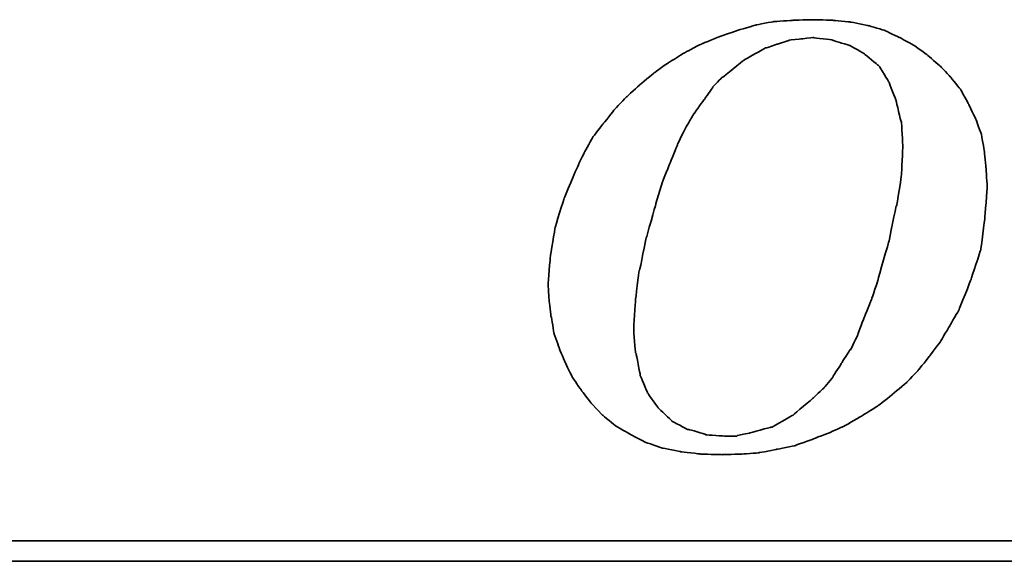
# Model space of a CAD drawing. Header units: millimetres. Extents: x 914 to 1151, y -29 to 47.
# Tile 33 of 49: x 1086.58 to 1090.13, y -8.87 to -6.91. Entities that reach past the tile are written whole.
import ezdxf

# ---------------------------------------------------------------- set-up
doc = ezdxf.new("R2010")
doc.units = ezdxf.units.MM
doc.header["$LTSCALE"] = 0.15
doc.layers.add('DIM', color=4, linetype='CONTINUOUS')
doc.layers.add('layer 1', color=7, linetype='CONTINUOUS')

# ---------------------------------------------------------------- blocks, each defined once
blk = doc.blocks.new('TBI MOTION logo(完整正式版)')
at = {"layer": 'layer 1', "color": 22, "lineweight": 35}
for points, knots in [([(-11.34375, -6.98375), (-11.34375, -6.98375), (-10.91375, -7.43875), (-10.91375, -7.43875), (-10.91375, -7.43875), (-10.91375, -7.43875), (-10.38625, -7.87125), (-10.38625, -7.87125), (-10.38625, -7.87125), (-10.38625, -7.87125), (-9.81125, -8.20375), (-9.81125, -8.20375), (-9.81125, -8.20375), (-9.81125, -8.20375), (-9.21125, -8.51875), (-9.21125, -8.51875), (-9.21125, -8.51875), (-9.21125, -8.51875), (-8.51625, -8.75875), (-8.51625, -8.75875), (-8.51625, -8.75875), (-8.51625, -8.75875), (-7.77125, -8.90375), (-7.77125, -8.90375), (-7.77125, -8.90375), (-7.77125, -8.90375), (-6.97875, -8.99875), (-6.97875, -8.99875), (-6.97875, -8.99875), (-6.97875, -8.99875), (-6.14125, -9.02375), (-6.14125, -9.02375), (-6.14125, -9.02375), (-6.14125, -9.02375), (-5.37125, -8.99875), (-5.37125, -8.99875), (-5.37125, -8.99875), (-5.37125, -8.99875), (-4.65375, -8.94875), (-4.65375, -8.94875), (-4.65375, -8.94875), (-4.65375, -8.94875), (-3.93375, -8.80625), (-3.93375, -8.80625), (-3.93375, -8.80625), (-3.93375, -8.80625), (-3.21375, -8.66375), (-3.21375, -8.66375), (-3.21375, -8.66375), (-3.21375, -8.66375), (-2.49375, -8.39875), (-2.49375, -8.39875), (-2.49375, -8.39875), (-2.49375, -8.39875), (-1.79875, -8.13375), (-1.79875, -8.13375), (-1.79875, -8.13375), (-1.79875, -8.13375), (-1.17375, -7.84375), (-1.17375, -7.84375), (-1.17375, -7.84375), (-1.17375, -7.84375), (-0.52375, -7.46375), (-0.52375, -7.46375), (-0.52375, -7.46375), (-0.52375, -7.46375), (0.10124, -7.07875), (0.10124, -7.07875), (0.10124, -7.07875), (0.10124, -7.07875), (0.67625, -6.62375), (0.67625, -6.62375), (0.67625, -6.62375), (0.67625, -6.62375), (1.24874, -6.14375), (1.24874, -6.14375), (1.24874, -6.14375), (1.24874, -6.14375), (1.72874, -5.64125), (1.72874, -5.64125), (1.72874, -5.64125), (1.72874, -5.64125), (2.18624, -5.06375), (2.18624, -5.06375), (2.18624, -5.06375), (2.18624, -5.06375), (2.61625, -4.48874), (2.61625, -4.48874), (2.61625, -4.48874), (2.61625, -4.48874), (3.00125, -3.83874), (3.00125, -3.83874), (3.00125, -3.83874), (3.00125, -3.83874), (3.36124, -3.21374), (3.36124, -3.21374), (3.36124, -3.21374), (3.36124, -3.21374), (3.84374, -1.99125), (3.84374, -1.99125), (3.84374, -1.99125), (3.84374, -1.99125), (4.22625, -0.81875), (4.22625, -0.81875), (4.22625, -0.81875), (4.22625, -0.81875), (4.39125, 0.45624), (4.39125, 0.45624), (4.39125, 0.45624), (4.39125, 0.45624), (4.48874, 1.70124), (4.48874, 1.70124), (4.48874, 1.70124), (4.48874, 1.70124), (4.43874, 2.44625), (4.43874, 2.44625), (4.43874, 2.44625), (4.43874, 2.44625), (4.36874, 3.14125), (4.36874, 3.14125), (4.36874, 3.14125), (4.36874, 3.14125), (4.25125, 3.81125), (4.25125, 3.81125), (4.25125, 3.81125), (4.25125, 3.81125), (4.03124, 4.41125), (4.03124, 4.41125), (4.03124, 4.41125), (4.03124, 4.41125), (3.74374, 5.01125), (3.74374, 5.01125), (3.74374, 5.01125), (3.74374, 5.01125), (3.43124, 5.58875), (3.43124, 5.58875), (3.43124, 5.58875), (3.43124, 5.58875), (3.02625, 6.09125), (3.02625, 6.09125), (3.02625, 6.09125), (3.02625, 6.09125), (2.59374, 6.54875), (2.59374, 6.54875), (2.59374, 6.54875), (2.59374, 6.54875), (2.09124, 6.98125), (2.09124, 6.98125), (2.09124, 6.98125), (2.09124, 6.98125), (1.56124, 7.36625), (1.56124, 7.36625), (1.56124, 7.36625), (1.56124, 7.36625), (0.98624, 7.67625), (0.98624, 7.67625), (0.98624, 7.67625), (0.98624, 7.67625), (0.38624, 7.96375), (0.38624, 7.96375), (0.38624, 7.96375), (0.38624, 7.96375), (-0.25875, 8.15625), (-0.25875, 8.15625), (-0.25875, 8.15625), (-0.25875, 8.15625), (-0.98125, 8.30125), (-0.98125, 8.30125), (-0.98125, 8.30125), (-0.98125, 8.30125), (-1.70124, 8.37125), (-1.70124, 8.37125), (-1.70124, 8.37125), (-1.70124, 8.37125), (-2.49375, 8.39624), (-2.49375, 8.39624), (-2.49375, 8.39624), (-2.49375, 8.39624), (-3.28625, 8.37125), (-3.28625, 8.37125), (-3.28625, 8.37125), (-3.28625, 8.37125), (-4.05125, 8.32125), (-4.05125, 8.32125), (-4.05125, 8.32125), (-4.05125, 8.32125), (-4.77375, 8.18125), (-4.77375, 8.18125), (-4.77375, 8.18125), (-4.77375, 8.18125), (-5.51625, 7.96375), (-5.51625, 7.96375), (-5.51625, 7.96375), (-5.51625, 7.96375), (-6.21125, 7.72625), (-6.21125, 7.72625), (-6.21125, 7.72625), (-6.21125, 7.72625), (-6.92875, 7.43625), (-6.92875, 7.43625), (-6.92875, 7.43625), (-6.92875, 7.43625), (-7.57875, 7.10125), (-7.57875, 7.10125), (-7.57875, 7.10125), (-7.57875, 7.10125), (-8.24875, 6.69125), (-8.24875, 6.69125), (-8.24875, 6.69125), (-8.24875, 6.69125), (-8.84875, 6.26125), (-8.84875, 6.26125), (-8.84875, 6.26125), (-8.84875, 6.26125), (-9.42625, 5.78125), (-9.42625, 5.78125), (-9.42625, 5.78125), (-9.42625, 5.78125), (-9.95375, 5.30125), (-9.95375, 5.30125), (-9.95375, 5.30125), (-9.95375, 5.30125), (-10.43375, 4.79624), (-10.43375, 4.79624), (-10.43375, 4.79624), (-10.43375, 4.79624), (-10.88875, 4.22125), (-10.88875, 4.22125), (-10.88875, 4.22125), (-10.88875, 4.22125), (-11.29875, 3.69375), (-11.29875, 3.69375), (-11.29875, 3.69375), (-11.29875, 3.69375), (-11.63375, 3.09125), (-11.63375, 3.09125), (-11.63375, 3.09125), (-11.63375, 3.09125), (-11.91875, 2.49625), (-11.91875, 2.49625), (-11.91875, 2.49625), (-11.91875, 2.49625), (-12.44875, 1.24625), (-12.44875, 1.24625), (-12.44875, 1.24625), (-12.44875, 1.24625), (-12.80875, 0.06874), (-12.80875, 0.06874), (-12.80875, 0.06874), (-12.80875, 0.06874), (-12.99875, -1.07875), (-12.99875, -1.07875), (-12.99875, -1.07875), (-12.99875, -1.07875), (-13.09375, -2.18375), (-13.09375, -2.18375), (-13.09375, -2.18375), (-13.09375, -2.18375), (-13.04875, -2.85375), (-13.04875, -2.85375), (-13.04875, -2.85375), (-13.04875, -2.85375), (-12.97375, -3.50375), (-12.97375, -3.50375), (-12.97375, -3.50375), (-12.97375, -3.50375), (-12.95375, -3.50375), (-12.95375, -3.50375), (-12.95375, -3.50375), (-12.95375, -3.50375), (-12.85375, -4.17375), (-12.85375, -4.17375), (-12.85375, -4.17375), (-12.85375, -4.17375), (-12.63875, -4.77624), (-12.63875, -4.77624), (-12.63875, -4.77624), (-12.63875, -4.77624), (-12.39875, -5.35125), (-12.39875, -5.35125), (-12.39875, -5.35125), (-12.39875, -5.35125), (-12.11375, -5.92875), (-12.11375, -5.92875), (-12.11375, -5.92875), (-12.11375, -5.92875), (-11.75375, -6.45375), (-11.75375, -6.45375), (-11.75375, -6.45375), (-11.75375, -6.45375), (-11.34375, -6.98375), (-11.34375, -6.98375)], [0, 0, 0, 0, 0.01369863, 0.01369863, 0.01369863, 0.01369864, 0.02739726, 0.02739726, 0.02739726, 0.02739727, 0.04109589, 0.04109589, 0.04109589, 0.0410959, 0.05479452, 0.05479452, 0.05479452, 0.05479453, 0.06849315, 0.06849315, 0.06849315, 0.06849316, 0.08219178, 0.08219178, 0.08219178, 0.08219179, 0.09589041, 0.09589041, 0.09589041, 0.09589042, 0.10958904, 0.10958904, 0.10958904, 0.10958905, 0.12328767, 0.12328767, 0.12328767, 0.12328768, 0.1369863, 0.1369863, 0.1369863, 0.13698631, 0.15068493, 0.15068493, 0.15068493, 0.15068494, 0.16438356, 0.16438356, 0.16438356, 0.16438357, 0.17808219, 0.17808219, 0.17808219, 0.1780822, 0.19178082, 0.19178082, 0.19178082, 0.19178083, 0.20547945, 0.20547945, 0.20547945, 0.20547946, 0.21917808, 0.21917808, 0.21917808, 0.21917809, 0.23287671, 0.23287671, 0.23287671, 0.23287672, 0.24657534, 0.24657534, 0.24657534, 0.24657535, 0.26027397, 0.26027397, 0.26027397, 0.26027398, 0.2739726, 0.2739726, 0.2739726, 0.27397261, 0.28767123, 0.28767123, 0.28767123, 0.28767124, 0.30136986, 0.30136986, 0.30136986, 0.30136987, 0.31506849, 0.31506849, 0.31506849, 0.3150685, 0.32876712, 0.32876712, 0.32876712, 0.32876713, 0.34246575, 0.34246575, 0.34246575, 0.34246576, 0.35616438, 0.35616438, 0.35616438, 0.35616439, 0.36986301, 0.36986301, 0.36986301, 0.36986302, 0.38356164, 0.38356164, 0.38356164, 0.38356165, 0.39726027, 0.39726027, 0.39726027, 0.39726028, 0.4109589, 0.4109589, 0.4109589, 0.41095891, 0.42465753, 0.42465753, 0.42465753, 0.42465754, 0.43835616, 0.43835616, 0.43835616, 0.43835617, 0.45205479, 0.45205479, 0.45205479, 0.4520548, 0.46575342, 0.46575342, 0.46575342, 0.46575343, 0.47945205, 0.47945205, 0.47945205, 0.47945206, 0.49315068, 0.49315068, 0.49315068, 0.49315069, 0.50684932, 0.50684932, 0.50684932, 0.50684933, 0.52054795, 0.52054795, 0.52054795, 0.52054796, 0.53424658, 0.53424658, 0.53424658, 0.53424659, 0.54794521, 0.54794521, 0.54794521, 0.54794522, 0.56164384, 0.56164384, 0.56164384, 0.56164385, 0.57534247, 0.57534247, 0.57534247, 0.57534248, 0.5890411, 0.5890411, 0.5890411, 0.58904111, 0.60273973, 0.60273973, 0.60273973, 0.60273974, 0.61643836, 0.61643836, 0.61643836, 0.61643837, 0.63013699, 0.63013699, 0.63013699, 0.630137, 0.64383562, 0.64383562, 0.64383562, 0.64383563, 0.65753425, 0.65753425, 0.65753425, 0.65753426, 0.67123288, 0.67123288, 0.67123288, 0.67123289, 0.68493151, 0.68493151, 0.68493151, 0.68493152, 0.69863014, 0.69863014, 0.69863014, 0.69863015, 0.71232877, 0.71232877, 0.71232877, 0.71232878, 0.7260274, 0.7260274, 0.7260274, 0.72602741, 0.73972603, 0.73972603, 0.73972603, 0.73972604, 0.75342466, 0.75342466, 0.75342466, 0.75342467, 0.76712329, 0.76712329, 0.76712329, 0.7671233, 0.78082192, 0.78082192, 0.78082192, 0.78082193, 0.79452055, 0.79452055, 0.79452055, 0.79452056, 0.80821918, 0.80821918, 0.80821918, 0.80821919, 0.82191781, 0.82191781, 0.82191781, 0.82191782, 0.83561644, 0.83561644, 0.83561644, 0.83561645, 0.84931507, 0.84931507, 0.84931507, 0.84931508, 0.8630137, 0.8630137, 0.8630137, 0.86301371, 0.87671233, 0.87671233, 0.87671233, 0.87671234, 0.89041096, 0.89041096, 0.89041096, 0.89041097, 0.90410959, 0.90410959, 0.90410959, 0.9041096, 0.91780822, 0.91780822, 0.91780822, 0.91780823, 0.93150685, 0.93150685, 0.93150685, 0.93150686, 0.94520548, 0.94520548, 0.94520548, 0.94520549, 0.95890411, 0.95890411, 0.95890411, 0.95890412, 0.97260274, 0.97260274, 0.97260274, 0.97260275, 0.98630137, 0.98630137, 0.98630137, 0.98630138, 1, 1, 1, 1]), ([(-8.77875, 1.03124), (-8.77875, 1.03124), (-8.51625, 1.89625), (-8.51625, 1.89625), (-8.51625, 1.89625), (-8.51625, 1.89625), (-8.20375, 2.66375), (-8.20375, 2.66375), (-8.20375, 2.66375), (-8.20375, 2.66375), (-7.91625, 3.38125), (-7.91625, 3.38125), (-7.91625, 3.38125), (-7.91625, 3.38125), (-7.91625, 3.40624), (-7.91625, 3.40624), (-7.91625, 3.40624), (-7.91625, 3.40624), (-7.57875, 4.07624), (-7.57875, 4.07624), (-7.57875, 4.07624), (-7.57875, 4.07624), (-7.24375, 4.65125), (-7.24375, 4.65125), (-7.24375, 4.65125), (-7.24375, 4.65125), (-7.21875, 4.65125), (-7.21875, 4.65125), (-7.21875, 4.65125), (-7.21875, 4.65125), (-7.21875, 4.67624), (-7.21875, 4.67624), (-7.21875, 4.67624), (-7.21875, 4.67624), (-6.83625, 5.20375), (-6.83625, 5.20375), (-6.83625, 5.20375), (-6.83625, 5.20375), (-6.49875, 5.68625), (-6.49875, 5.68625), (-6.49875, 5.68625), (-6.49875, 5.68625), (-6.49875, 5.70625), (-6.49875, 5.70625), (-6.49875, 5.70625), (-6.49875, 5.70625), (-6.11625, 6.09125), (-6.11625, 6.09125), (-6.11625, 6.09125), (-6.11625, 6.09125), (-6.09125, 6.09125), (-6.09125, 6.09125), (-6.09125, 6.09125), (-6.09125, 6.09125), (-5.27375, 6.76625), (-5.27375, 6.76625), (-5.27375, 6.76625), (-5.27375, 6.76625), (-5.24875, 6.76625), (-5.24875, 6.76625), (-5.24875, 6.76625), (-5.24875, 6.76625), (-5.24875, 6.78625), (-5.24875, 6.78625), (-5.24875, 6.78625), (-5.24875, 6.78625), (-4.38875, 7.26624), (-4.38875, 7.26624), (-4.38875, 7.26624), (-4.38875, 7.26624), (-4.36125, 7.26624), (-4.36125, 7.26624), (-4.36125, 7.26624), (-4.36125, 7.26624), (-3.93375, 7.41125), (-3.93375, 7.41125), (-3.93375, 7.41125), (-3.93375, 7.41125), (-3.47375, 7.55625), (-3.47375, 7.55625), (-3.47375, 7.55625), (-3.47375, 7.55625), (-3.45375, 7.55625), (-3.45375, 7.55625), (-3.45375, 7.55625), (-3.45375, 7.55625), (-3.42875, 7.58124), (-3.42875, 7.58124), (-3.42875, 7.58124), (-3.42875, 7.58124), (-2.97375, 7.62625), (-2.97375, 7.62625), (-2.97375, 7.62625), (-2.97375, 7.62625), (-2.49375, 7.67625), (-2.49375, 7.67625), (-2.49375, 7.67625), (-2.49375, 7.67625), (-2.46875, 7.67625), (-2.46875, 7.67625), (-2.46875, 7.67625), (-2.46875, 7.67625), (-1.70124, 7.58124), (-1.70124, 7.58124), (-1.70124, 7.58124), (-1.70124, 7.58124), (-1.67875, 7.55625), (-1.67875, 7.55625), (-1.67875, 7.55625), (-1.67875, 7.55625), (-1.65375, 7.55625), (-1.65375, 7.55625), (-1.65375, 7.55625), (-1.65375, 7.55625), (-1.03125, 7.36625), (-1.03125, 7.36625), (-1.03125, 7.36625), (-1.03125, 7.36625), (-1.00625, 7.36625), (-1.00625, 7.36625), (-1.00625, 7.36625), (-1.00625, 7.36625), (-0.43124, 7.02624), (-0.43124, 7.02624), (-0.43124, 7.02624), (-0.43124, 7.02624), (-0.40625, 7.00624), (-0.40625, 7.00624), (-0.40625, 7.00624), (-0.40625, 7.00624), (0.12124, 6.57124), (0.12124, 6.57124), (0.12124, 6.57124), (0.12124, 6.57124), (0.14624, 6.54875), (0.14624, 6.54875), (0.14624, 6.54875), (0.14624, 6.54875), (0.17124, 6.52375), (0.17124, 6.52375), (0.17124, 6.52375), (0.17124, 6.52375), (0.55625, 5.89875), (0.55625, 5.89875), (0.55625, 5.89875), (0.55625, 5.89875), (0.55625, 5.87625), (0.55625, 5.87625), (0.55625, 5.87625), (0.55625, 5.87625), (0.84124, 5.15625), (0.84124, 5.15625), (0.84124, 5.15625), (0.84124, 5.15625), (0.84124, 5.13125), (0.84124, 5.13125), (0.84124, 5.13125), (0.84124, 5.13125), (1.03624, 4.31875), (1.03624, 4.31875), (1.03624, 4.31875), (1.03624, 4.31875), (1.05624, 4.31875), (1.05624, 4.31875), (1.05624, 4.31875), (1.05624, 4.31875), (1.05624, 4.29125), (1.05624, 4.29125), (1.05624, 4.29125), (1.05624, 4.29125), (1.10625, 3.33125), (1.10625, 3.33125), (1.10625, 3.33125), (1.10625, 3.33125), (1.10625, 3.30875), (1.10625, 3.30875), (1.10625, 3.30875), (1.10625, 3.30875), (1.05624, 2.20624), (1.05624, 2.20624), (1.05624, 2.20624), (1.05624, 2.20624), (1.05624, 2.18124), (1.05624, 2.18124), (1.05624, 2.18124), (1.05624, 2.18124), (0.86624, 0.93624), (0.86624, 0.93624), (0.86624, 0.93624), (0.86624, 0.93624), (0.84124, 0.93624), (0.84124, 0.93624), (0.84124, 0.93624), (0.84124, 0.93624), (0.55625, -0.45874), (0.55625, -0.45874), (0.55625, -0.45874), (0.55625, -0.45874), (0.12124, -1.99125), (0.12124, -1.99125), (0.12124, -1.99125), (0.12124, -1.99125), (0.12124, -2.01874), (0.12124, -2.01874), (0.12124, -2.01874), (0.12124, -2.01874), (-0.13874, -2.78375), (-0.13874, -2.78375), (-0.13874, -2.78375), (-0.13874, -2.78375), (-0.43124, -3.50375), (-0.43124, -3.50375), (-0.43124, -3.50375), (-0.43124, -3.50375), (-0.69375, -4.19875), (-0.69375, -4.19875), (-0.69375, -4.19875), (-0.69375, -4.19875), (-0.69375, -4.22375), (-0.69375, -4.22375), (-0.69375, -4.22375), (-0.69375, -4.22375), (-0.98125, -4.82374), (-0.98125, -4.82374), (-0.98125, -4.82374), (-0.98125, -4.82374), (-1.00625, -4.82374), (-1.00625, -4.82374), (-1.00625, -4.82374), (-1.00625, -4.82374), (-1.33875, -5.35125), (-1.33875, -5.35125), (-1.33875, -5.35125), (-1.33875, -5.35125), (-1.67875, -5.87875), (-1.67875, -5.87875), (-1.67875, -5.87875), (-1.67875, -5.87875), (-1.67875, -5.90375), (-1.67875, -5.90375), (-1.67875, -5.90375), (-1.67875, -5.90375), (-2.05875, -6.35875), (-2.05875, -6.35875), (-2.05875, -6.35875), (-2.05875, -6.35875), (-2.08375, -6.38375), (-2.08375, -6.38375), (-2.08375, -6.38375), (-2.08375, -6.38375), (-2.46875, -6.74375), (-2.46875, -6.74375), (-2.46875, -6.74375), (-2.46875, -6.74375), (-3.25875, -7.41625), (-3.25875, -7.41625), (-3.25875, -7.41625), (-3.25875, -7.41625), (-3.28625, -7.43875), (-3.28625, -7.43875), (-3.28625, -7.43875), (-3.28625, -7.43875), (-4.12375, -7.91875), (-4.12375, -7.91875), (-4.12375, -7.91875), (-4.12375, -7.91875), (-4.14875, -7.91875), (-4.14875, -7.91875), (-4.14875, -7.91875), (-4.14875, -7.91875), (-4.17125, -7.91875), (-4.17125, -7.91875), (-4.17125, -7.91875), (-4.17125, -7.91875), (-5.03375, -8.15875), (-5.03375, -8.15875), (-5.03375, -8.15875), (-5.03375, -8.15875), (-5.51625, -8.25625), (-5.51625, -8.25625), (-5.51625, -8.25625), (-5.51625, -8.25625), (-5.54125, -8.27875), (-5.54125, -8.27875), (-5.54125, -8.27875), (-5.54125, -8.27875), (-5.56375, -8.27875), (-5.56375, -8.27875), (-5.56375, -8.27875), (-5.56375, -8.27875), (-5.99625, -8.27875), (-5.99625, -8.27875), (-5.99625, -8.27875), (-5.99625, -8.27875), (-6.76375, -8.23125), (-6.76375, -8.23125), (-6.76375, -8.23125), (-6.76375, -8.23125), (-6.78875, -8.23125), (-6.78875, -8.23125), (-6.78875, -8.23125), (-6.78875, -8.23125), (-6.78875, -8.20375), (-6.78875, -8.20375), (-6.78875, -8.20375), (-6.78875, -8.20375), (-7.45875, -8.01375), (-7.45875, -8.01375), (-7.45875, -8.01375), (-7.45875, -8.01375), (-7.48375, -8.01375), (-7.48375, -8.01375), (-7.48375, -8.01375), (-7.48375, -8.01375), (-7.50875, -8.01375), (-7.50875, -8.01375), (-7.50875, -8.01375), (-7.50875, -8.01375), (-8.13125, -7.67875), (-8.13125, -7.67875), (-8.13125, -7.67875), (-8.13125, -7.67875), (-8.15625, -7.65375), (-8.15625, -7.65375), (-8.15625, -7.65375), (-8.15625, -7.65375), (-8.65875, -7.17375), (-8.65875, -7.17375), (-8.65875, -7.17375), (-8.65875, -7.17375), (-8.68375, -7.14875), (-8.68375, -7.14875), (-8.68375, -7.14875), (-8.68375, -7.14875), (-9.08875, -6.57375), (-9.08875, -6.57375), (-9.08875, -6.57375), (-9.08875, -6.57375), (-9.11375, -6.54875), (-9.11375, -6.54875), (-9.11375, -6.54875), (-9.11375, -6.54875), (-9.11375, -6.52875), (-9.11375, -6.52875), (-9.11375, -6.52875), (-9.11375, -6.52875), (-9.40375, -5.85375), (-9.40375, -5.85375), (-9.40375, -5.85375), (-9.40375, -5.85375), (-9.40375, -5.82875), (-9.40375, -5.82875), (-9.40375, -5.82875), (-9.40375, -5.82875), (-9.56875, -4.96875), (-9.56875, -4.96875), (-9.56875, -4.96875), (-9.56875, -4.96875), (-9.59375, -4.94375), (-9.59375, -4.94375), (-9.59375, -4.94375), (-9.59375, -4.94375), (-9.66375, -4.03375), (-9.66375, -4.03375), (-9.66375, -4.03375), (-9.66375, -4.03375), (-9.66375, -4.00875), (-9.66375, -4.00875), (-9.66375, -4.00875), (-9.66375, -4.00875), (-9.59375, -2.85375), (-9.59375, -2.85375), (-9.59375, -2.85375), (-9.59375, -2.85375), (-9.45125, -1.65875), (-9.45125, -1.65875), (-9.45125, -1.65875), (-9.45125, -1.65875), (-9.42625, -1.63375), (-9.42625, -1.63375), (-9.42625, -1.63375), (-9.42625, -1.63375), (-9.16125, -0.33875), (-9.16125, -0.33875), (-9.16125, -0.33875), (-9.16125, -0.33875), (-8.77875, 1.00624), (-8.77875, 1.00624), (-8.77875, 1.00624), (-8.77875, 1.00624), (-8.77875, 1.03124), (-8.77875, 1.03124)], [0, 0, 0, 0, 0.01020408, 0.01020408, 0.01020408, 0.01020409, 0.02040816, 0.02040816, 0.02040816, 0.02040817, 0.03061224, 0.03061224, 0.03061224, 0.03061225, 0.04081633, 0.04081633, 0.04081633, 0.04081634, 0.05102041, 0.05102041, 0.05102041, 0.05102042, 0.06122449, 0.06122449, 0.06122449, 0.0612245, 0.07142857, 0.07142857, 0.07142857, 0.07142858, 0.08163265, 0.08163265, 0.08163265, 0.08163266, 0.09183673, 0.09183673, 0.09183673, 0.09183674, 0.10204082, 0.10204082, 0.10204082, 0.10204083, 0.1122449, 0.1122449, 0.1122449, 0.11224491, 0.12244898, 0.12244898, 0.12244898, 0.12244899, 0.13265306, 0.13265306, 0.13265306, 0.13265307, 0.14285714, 0.14285714, 0.14285714, 0.14285715, 0.15306122, 0.15306122, 0.15306122, 0.15306123, 0.16326531, 0.16326531, 0.16326531, 0.16326532, 0.17346939, 0.17346939, 0.17346939, 0.1734694, 0.18367347, 0.18367347, 0.18367347, 0.18367348, 0.19387755, 0.19387755, 0.19387755, 0.19387756, 0.20408163, 0.20408163, 0.20408163, 0.20408164, 0.21428571, 0.21428571, 0.21428571, 0.21428572, 0.2244898, 0.2244898, 0.2244898, 0.22448981, 0.23469388, 0.23469388, 0.23469388, 0.23469389, 0.24489796, 0.24489796, 0.24489796, 0.24489797, 0.25510204, 0.25510204, 0.25510204, 0.25510205, 0.26530612, 0.26530612, 0.26530612, 0.26530613, 0.2755102, 0.2755102, 0.2755102, 0.27551021, 0.28571429, 0.28571429, 0.28571429, 0.2857143, 0.29591837, 0.29591837, 0.29591837, 0.29591838, 0.30612245, 0.30612245, 0.30612245, 0.30612246, 0.31632653, 0.31632653, 0.31632653, 0.31632654, 0.32653061, 0.32653061, 0.32653061, 0.32653062, 0.33673469, 0.33673469, 0.33673469, 0.3367347, 0.34693878, 0.34693878, 0.34693878, 0.34693879, 0.35714286, 0.35714286, 0.35714286, 0.35714287, 0.36734694, 0.36734694, 0.36734694, 0.36734695, 0.37755102, 0.37755102, 0.37755102, 0.37755103, 0.3877551, 0.3877551, 0.3877551, 0.38775511, 0.39795918, 0.39795918, 0.39795918, 0.39795919, 0.40816327, 0.40816327, 0.40816327, 0.40816328, 0.41836735, 0.41836735, 0.41836735, 0.41836736, 0.42857143, 0.42857143, 0.42857143, 0.42857144, 0.43877551, 0.43877551, 0.43877551, 0.43877552, 0.44897959, 0.44897959, 0.44897959, 0.4489796, 0.45918367, 0.45918367, 0.45918367, 0.45918368, 0.46938776, 0.46938776, 0.46938776, 0.46938777, 0.47959184, 0.47959184, 0.47959184, 0.47959185, 0.48979592, 0.48979592, 0.48979592, 0.48979593, 0.5, 0.5, 0.5, 0.50000001, 0.51020408, 0.51020408, 0.51020408, 0.51020409, 0.52040816, 0.52040816, 0.52040816, 0.52040817, 0.53061224, 0.53061224, 0.53061224, 0.53061225, 0.54081633, 0.54081633, 0.54081633, 0.54081634, 0.55102041, 0.55102041, 0.55102041, 0.55102042, 0.56122449, 0.56122449, 0.56122449, 0.5612245, 0.57142857, 0.57142857, 0.57142857, 0.57142858, 0.58163265, 0.58163265, 0.58163265, 0.58163266, 0.59183673, 0.59183673, 0.59183673, 0.59183674, 0.60204082, 0.60204082, 0.60204082, 0.60204083, 0.6122449, 0.6122449, 0.6122449, 0.61224491, 0.62244898, 0.62244898, 0.62244898, 0.62244899, 0.63265306, 0.63265306, 0.63265306, 0.63265307, 0.64285714, 0.64285714, 0.64285714, 0.64285715, 0.65306122, 0.65306122, 0.65306122, 0.65306123, 0.66326531, 0.66326531, 0.66326531, 0.66326532, 0.67346939, 0.67346939, 0.67346939, 0.6734694, 0.68367347, 0.68367347, 0.68367347, 0.68367348, 0.69387755, 0.69387755, 0.69387755, 0.69387756, 0.70408163, 0.70408163, 0.70408163, 0.70408164, 0.71428571, 0.71428571, 0.71428571, 0.71428572, 0.7244898, 0.7244898, 0.7244898, 0.72448981, 0.73469388, 0.73469388, 0.73469388, 0.73469389, 0.74489796, 0.74489796, 0.74489796, 0.74489797, 0.75510204, 0.75510204, 0.75510204, 0.75510205, 0.76530612, 0.76530612, 0.76530612, 0.76530613, 0.7755102, 0.7755102, 0.7755102, 0.77551021, 0.78571429, 0.78571429, 0.78571429, 0.7857143, 0.79591837, 0.79591837, 0.79591837, 0.79591838, 0.80612245, 0.80612245, 0.80612245, 0.80612246, 0.81632653, 0.81632653, 0.81632653, 0.81632654, 0.82653061, 0.82653061, 0.82653061, 0.82653062, 0.83673469, 0.83673469, 0.83673469, 0.8367347, 0.84693878, 0.84693878, 0.84693878, 0.84693879, 0.85714286, 0.85714286, 0.85714286, 0.85714287, 0.86734694, 0.86734694, 0.86734694, 0.86734695, 0.87755102, 0.87755102, 0.87755102, 0.87755103, 0.8877551, 0.8877551, 0.8877551, 0.88775511, 0.89795918, 0.89795918, 0.89795918, 0.89795919, 0.90816327, 0.90816327, 0.90816327, 0.90816328, 0.91836735, 0.91836735, 0.91836735, 0.91836736, 0.92857143, 0.92857143, 0.92857143, 0.92857144, 0.93877551, 0.93877551, 0.93877551, 0.93877552, 0.94897959, 0.94897959, 0.94897959, 0.9489796, 0.95918367, 0.95918367, 0.95918367, 0.95918368, 0.96938776, 0.96938776, 0.96938776, 0.96938777, 0.97959184, 0.97959184, 0.97959184, 0.97959185, 0.98979592, 0.98979592, 0.98979592, 0.98979593, 1, 1, 1, 1]), ([(75.90875, -9.47875), (75.90875, -9.47875), (75.90875, -12.28625), (75.90875, -12.28625), (75.90875, -12.28625), (75.90875, -12.28625), (75.90875, -12.47875), (75.90875, -12.47875), (75.90875, -12.47875), (75.90875, -12.47875), (75.71625, -12.47875), (75.71625, -12.47875), (75.71625, -12.47875), (75.71625, -12.47875), (-88.32875, -12.47875), (-88.32875, -12.47875), (-88.32875, -12.47875), (-88.32875, -12.47875), (-88.32875, -13.29375), (-88.32875, -13.29375), (-88.32875, -13.29375), (-88.32875, -13.29375), (82.89125, -13.29375), (82.89125, -13.29375), (82.89125, -13.29375), (82.89125, -13.29375), (75.90875, -9.47875), (75.90875, -9.47875)], [0, 0, 0, 0, 0.14285714, 0.14285714, 0.14285714, 0.14285715, 0.28571429, 0.28571429, 0.28571429, 0.2857143, 0.42857143, 0.42857143, 0.42857143, 0.42857144, 0.57142857, 0.57142857, 0.57142857, 0.57142858, 0.71428571, 0.71428571, 0.71428571, 0.71428572, 0.85714286, 0.85714286, 0.85714286, 0.85714287, 1, 1, 1, 1])]:
    blk.add_open_spline(points, degree=3, knots=knots, dxfattribs=at)

msp = doc.modelspace()

# ---------------------------------------------------------------- block references
at = {"layer": 'DIM', "color": 0, "xscale": 0.090033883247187, "yscale": 0.090033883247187, "zscale": 0.090033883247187}
msp.add_blockref('TBI MOTION logo(完整正式版)', (1089.6644, -7.6695), dxfattribs=at)

doc.saveas('drawing.dxf')
